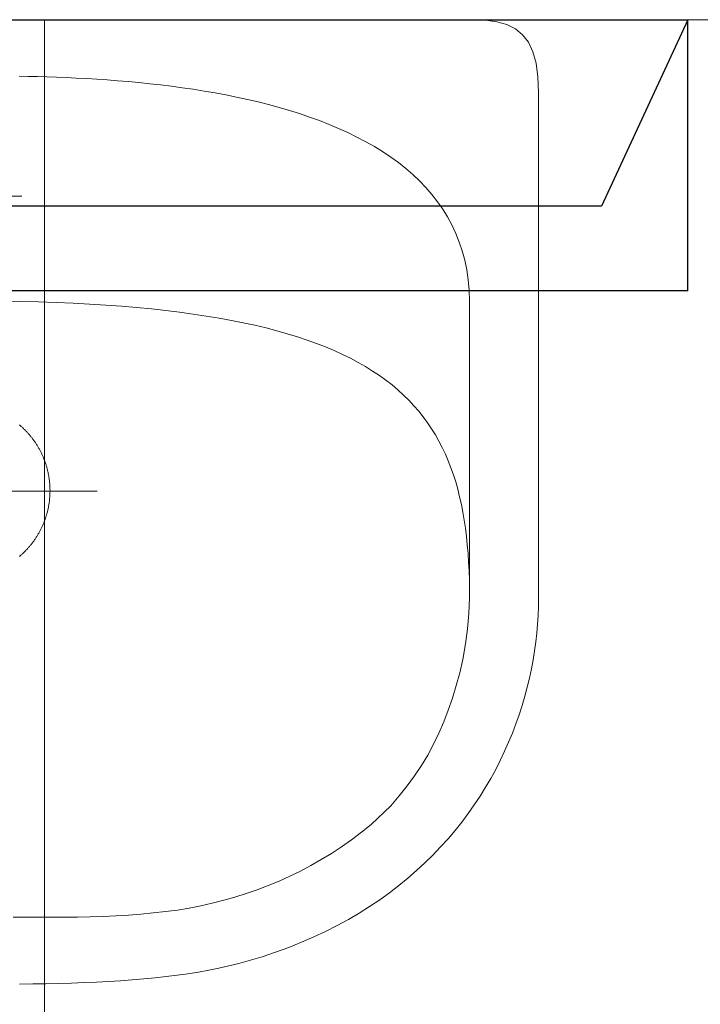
# Model space of a CAD drawing. Header units: centimetres. Extents: x 88729 to 133553, y -16225 to 14174.
# Tile 136 of 231: x 91488 to 91518, y -6668 to -6626. Entities that reach past the tile are written whole.
import ezdxf
from ezdxf.enums import TextEntityAlignment as Align

# ---------------------------------------------------------------- set-up
doc = ezdxf.new("R2010")
doc.units = ezdxf.units.CM
doc.layers.add('A-ARMATURA', color=252, linetype='Continuous', lineweight=5)
doc.layers.add('E_Istn_pozostaje', color=132, linetype='Continuous', lineweight=25)
for name, color, linetype in [('A-SCIANY', 252, 'Continuous'), ('A-SUFITY', 252, 'Continuous'), ('E_PODKLAD', 7, 'Continuous'), ('R-MET-IWE', 252, 'Continuous')]:
    doc.layers.add(name, color=color, linetype=linetype)
doc.styles.get("Standard").update_dxf_attribs({"font": 'txt.shx'})

# ---------------------------------------------------------------- blocks, each defined once
blk = doc.blocks.new('RLX_F50_18W')
at = {"ltscale": 0.1}
for p, q in [((-5.9, -31.5), (-5.9, 31.5)), ((5.9, 31.5), (5.9, -31.5)), ((-2.224, -27.739), (-2.224, 0)), ((5.9, -31.5), (-2.224, -27.739)), ((-5.9, -31.5), (5.9, -31.5))]:
    blk.add_line(p, q, dxfattribs=at)
at = {"ltscale": 0.1, "flags": 9}
blk.add_attdef('RLXLUM', (0, 0), '', height=0.1, dxfattribs=at)
blk = doc.blocks.new('A$C3A7D2EB8')
at = {"layer": 'A-ARMATURA'}
for points in [[(-2.421, -21.456), (-3.002, -21.449), (-3.573, -21.44), (-4.136, -21.428), (-4.689, -21.413), (-5.234, -21.394), (-5.77, -21.372), (-6.297, -21.345), (-6.816, -21.313), (-7.325, -21.277), (-7.827, -21.235), (-8.319, -21.188), (-8.804, -21.134), (-9.279, -21.075), (-9.747, -21.008), (-10.206, -20.934), (-10.657, -20.853), (-11.099, -20.764), (-11.534, -20.667), (-11.96, -20.561), (-12.379, -20.446), (-12.379, -20.446), (-12.982, -20.264), (-13.568, -20.068), (-14.137, -19.859), (-14.689, -19.639), (-15.225, -19.406), (-15.744, -19.162), (-16.246, -18.907), (-16.733, -18.641), (-17.203, -18.365), (-17.658, -18.08), (-18.097, -17.784), (-18.521, -17.48), (-18.929, -17.167), (-19.322, -16.846), (-19.701, -16.518), (-20.064, -16.181), (-20.413, -15.838), (-20.748, -15.488), (-21.069, -15.132), (-21.375, -14.771), (-21.668, -14.404), (-21.947, -14.032), (-22.212, -13.655), (-22.464, -13.274), (-22.703, -12.89), (-22.93, -12.502), (-23.143, -12.111), (-23.344, -11.717), (-23.532, -11.322), (-23.708, -10.925), (-23.872, -10.526), (-24.024, -10.127), (-24.165, -9.727), (-24.294, -9.327), (-24.411, -8.927), (-24.518, -8.528), (-24.613, -8.13), (-24.698, -7.734), (-24.772, -7.339), (-24.836, -6.947), (-24.889, -6.557), (-24.932, -6.171), (-24.966, -5.788), (-24.989, -5.409), (-25.003, -5.035), (-25.008, -4.665), (-25.008, -4.665), (-25.008, 17.362), (-24.981, 18.054), (-24.899, 18.645), (-24.762, 19.142), (-24.568, 19.551), (-24.315, 19.879), (-24.002, 20.133), (-23.629, 20.319), (-23.193, 20.443), (-22.695, 20.513), (-22.131, 20.535), (-0.008, 20.535)], [(-2.411, 18.076), (-2.802, 18.068), (-3.203, 18.059), (-3.613, 18.047), (-4.032, 18.032), (-4.459, 18.015), (-4.894, 17.994), (-5.335, 17.971), (-5.783, 17.944), (-6.236, 17.913), (-6.694, 17.878), (-7.156, 17.839), (-7.622, 17.795), (-8.09, 17.747), (-8.562, 17.694), (-9.034, 17.636), (-9.508, 17.572), (-9.983, 17.503), (-10.457, 17.427), (-10.93, 17.346), (-11.402, 17.258), (-11.871, 17.164), (-12.338, 17.063), (-12.802, 16.954), (-13.261, 16.838), (-13.716, 16.715), (-14.165, 16.584), (-14.608, 16.445), (-15.045, 16.297), (-15.475, 16.141), (-15.896, 15.976), (-16.31, 15.802), (-16.714, 15.619), (-17.108, 15.427), (-17.491, 15.224), (-17.864, 15.012), (-18.225, 14.789), (-18.574, 14.556), (-18.909, 14.312), (-19.231, 14.058), (-19.539, 13.792), (-19.832, 13.514), (-20.109, 13.225), (-20.37, 12.924), (-20.614, 12.611), (-20.841, 12.286), (-21.05, 11.947), (-21.24, 11.596), (-21.41, 11.232), (-21.561, 10.855), (-21.691, 10.464), (-21.799, 10.059), (-21.886, 9.64), (-21.95, 9.206), (-21.991, 8.758), (-22.008, 8.296), (-22.008, 8.296), (-22.008, -4.636), (-21.981, -5.32), (-21.924, -5.987), (-21.837, -6.649), (-21.72, -7.32), (-21.577, -7.901), (-21.424, -8.462), (-21.257, -9.005), (-21.077, -9.531), (-20.881, -10.041), (-20.668, -10.536), (-20.437, -11.017), (-20.186, -11.487), (-19.913, -11.945), (-19.617, -12.393), (-19.296, -12.832), (-18.95, -13.264), (-18.576, -13.689), (-17.721, -14.505), (-17.299, -14.846), (-16.87, -15.17), (-16.436, -15.476), (-15.997, -15.766), (-15.551, -16.039), (-15.101, -16.295), (-14.644, -16.536), (-14.183, -16.762), (-13.716, -16.972), (-13.244, -17.168), (-12.767, -17.348), (-12.285, -17.515), (-11.799, -17.668), (-11.307, -17.807), (-10.811, -17.932), (-10.311, -18.045), (-9.806, -18.145), (-9.297, -18.233), (-8.776, -18.303), (-8.246, -18.362), (-7.708, -18.412), (-7.163, -18.452), (-6.612, -18.484), (-6.058, -18.508), (-5.5, -18.526), (-4.94, -18.539), (-4.379, -18.546), (-3.819, -18.55), (-3.26, -18.55), (-2.704, -18.548), (-2.152, -18.545)], [(-2.53, 12.856), (2.53, 12.856)], [(-1.672, 8.284), (-2.472, 8.269), (-3.252, 8.249), (-4.012, 8.223), (-4.752, 8.19), (-5.472, 8.152), (-6.173, 8.108), (-6.854, 8.058), (-7.517, 8.002), (-8.16, 7.941), (-8.785, 7.873), (-9.392, 7.799), (-9.981, 7.719), (-10.552, 7.633), (-11.106, 7.541), (-11.642, 7.443), (-12.162, 7.339), (-12.665, 7.229), (-13.151, 7.113), (-13.621, 6.991), (-14.075, 6.862), (-14.513, 6.728), (-14.935, 6.587), (-15.343, 6.44), (-15.735, 6.287), (-16.113, 6.128), (-16.476, 5.962), (-16.825, 5.79), (-17.16, 5.613), (-17.481, 5.428), (-17.789, 5.238), (-18.084, 5.041), (-18.365, 4.838), (-18.634, 4.629), (-18.89, 4.413), (-19.134, 4.191), (-19.366, 3.962), (-19.586, 3.727), (-19.795, 3.486), (-19.992, 3.239), (-20.179, 2.985), (-20.355, 2.724), (-20.52, 2.457), (-20.675, 2.184), (-20.82, 1.904), (-20.955, 1.617), (-21.081, 1.325), (-21.197, 1.025), (-21.305, 0.719), (-21.404, 0.407), (-21.494, 0.088), (-21.576, -0.238), (-21.65, -0.57), (-21.716, -0.909), (-21.775, -1.255), (-21.826, -1.607), (-21.871, -1.966), (-21.909, -2.331), (-21.94, -2.703), (-21.965, -3.082), (-21.984, -3.468), (-21.997, -3.86), (-22.005, -4.259), (-22.008, -4.665)], [(-2.42, 2.892), (-2.445, 2.87), (-2.471, 2.848), (-2.496, 2.826), (-2.521, 2.804), (-2.545, 2.781), (-2.57, 2.758), (-2.594, 2.735), (-2.618, 2.712), (-2.642, 2.688), (-2.666, 2.664), (-2.69, 2.64), (-2.713, 2.616), (-2.736, 2.592), (-2.759, 2.567), (-2.781, 2.542), (-2.804, 2.517), (-2.826, 2.492), (-2.848, 2.467), (-2.87, 2.441), (-2.891, 2.415), (-2.912, 2.389), (-2.933, 2.363), (-2.954, 2.337), (-2.975, 2.31), (-2.995, 2.284), (-3.015, 2.257), (-3.035, 2.23), (-3.055, 2.202), (-3.074, 2.175), (-3.093, 2.147), (-3.112, 2.12), (-3.13, 2.092), (-3.149, 2.064), (-3.167, 2.035), (-3.185, 2.007), (-3.202, 1.978), (-3.22, 1.95), (-3.237, 1.921), (-3.254, 1.892), (-3.27, 1.863), (-3.286, 1.833), (-3.302, 1.804), (-3.318, 1.774), (-3.334, 1.744), (-3.349, 1.714), (-3.364, 1.684), (-3.379, 1.654), (-3.393, 1.624), (-3.407, 1.593), (-3.421, 1.563), (-3.435, 1.532), (-3.448, 1.501), (-3.461, 1.47), (-3.474, 1.439), (-3.486, 1.408), (-3.499, 1.377), (-3.511, 1.346), (-3.522, 1.314), (-3.534, 1.283), (-3.545, 1.251), (-3.555, 1.219), (-3.566, 1.187), (-3.576, 1.155), (-3.586, 1.123), (-3.596, 1.091), (-3.605, 1.059), (-3.614, 1.027), (-3.623, 0.994), (-3.632, 0.962), (-3.64, 0.929), (-3.648, 0.897), (-3.655, 0.864), (-3.663, 0.831), (-3.67, 0.798), (-3.677, 0.766), (-3.683, 0.733), (-3.689, 0.7), (-3.695, 0.667), (-3.701, 0.633), (-3.706, 0.6), (-3.711, 0.567), (-3.716, 0.534), (-3.72, 0.501), (-3.724, 0.467), (-3.728, 0.434), (-3.731, 0.401), (-3.735, 0.367), (-3.737, 0.334), (-3.74, 0.3), (-3.742, 0.267), (-3.744, 0.233), (-3.746, 0.2), (-3.747, 0.166), (-3.748, 0.133), (-3.749, 0.099), (-3.75, 0.066), (-3.75, 0.032), (-3.75, -0.002), (-3.749, -0.035), (-3.749, -0.069), (-3.748, -0.102), (-3.746, -0.136), (-3.745, -0.169), (-3.743, -0.203), (-3.741, -0.236), (-3.738, -0.27), (-3.735, -0.303), (-3.732, -0.337), (-3.729, -0.37), (-3.725, -0.403), (-3.721, -0.437), (-3.717, -0.47), (-3.712, -0.503), (-3.707, -0.536), (-3.702, -0.57), (-3.697, -0.603), (-3.691, -0.636), (-3.685, -0.669), (-3.678, -0.702), (-3.672, -0.735), (-3.665, -0.767), (-3.658, -0.8), (-3.65, -0.833), (-3.642, -0.866), (-3.634, -0.898), (-3.626, -0.931), (-3.617, -0.963), (-3.608, -0.995), (-3.599, -1.028), (-3.589, -1.06), (-3.579, -1.092), (-3.569, -1.124), (-3.559, -1.156), (-3.548, -1.188), (-3.537, -1.219), (-3.525, -1.251), (-3.514, -1.282), (-3.502, -1.314), (-3.49, -1.345), (-3.477, -1.376), (-3.465, -1.407), (-3.452, -1.438), (-3.439, -1.469), (-3.425, -1.5), (-3.411, -1.53), (-3.397, -1.561), (-3.383, -1.591), (-3.368, -1.621), (-3.353, -1.652), (-3.338, -1.681), (-3.323, -1.711), (-3.307, -1.741), (-3.291, -1.77), (-3.275, -1.8), (-3.258, -1.829), (-3.242, -1.858), (-3.225, -1.887), (-3.207, -1.916), (-3.19, -1.945), (-3.172, -1.973), (-3.154, -2.001), (-3.136, -2.029), (-3.117, -2.057), (-3.098, -2.085), (-3.079, -2.113), (-3.06, -2.14), (-3.041, -2.168), (-3.021, -2.195), (-3.001, -2.222), (-2.981, -2.248), (-2.96, -2.275), (-2.939, -2.301), (-2.918, -2.328), (-2.897, -2.354), (-2.876, -2.38), (-2.854, -2.405), (-2.832, -2.431), (-2.81, -2.456), (-2.788, -2.481), (-2.765, -2.506), (-2.742, -2.53), (-2.719, -2.555), (-2.696, -2.579), (-2.673, -2.603), (-2.649, -2.627), (-2.625, -2.651), (-2.601, -2.674), (-2.577, -2.697), (-2.552, -2.72), (-2.528, -2.743), (-2.503, -2.765), (-2.478, -2.788), (-2.452, -2.81), (-2.427, -2.832)], [(4.88, 0), (-5.799, 0)]]:
    blk.add_lwpolyline(points, dxfattribs=at)
blk = doc.blocks.new('A$Ce817dbbb')
at = {"layer": 'A-SCIANY', "color": 252, "lineweight": 9, "ltscale": 3}
blk.add_line((242.104, -17091.017), (39.104, -17091.017), dxfattribs=at)
at = {"layer": 'A-SUFITY', "lineweight": 0, "ltscale": 0.1}
blk.add_line((87.604, -17314.017), (87.604, -17091.017), dxfattribs=at)
at = {"layer": 'A-ARMATURA', "color": 252, "lineweight": 9, "xscale": -1}
blk.add_blockref('A$C3A7D2EB8', (84.096, -17111.552), dxfattribs=at)
at = {"layer": 'R-MET-IWE', "color": 252, "lineweight": 9, "width": 0.75}
for tag, rotation, p in [('0-', 90, (-1139.045, -4143.611)), ('0-', 90, (-1113.045, -4143.611)), ('0-', 90, (-1087.045, -4143.611)), ('2-', 90, (-796.045, -4143.611)), ('2-', 90, (-505.045, -4143.611)), ('0-', 90, (-480.045, -4143.611)), ('0-', 90, (-456.045, -4143.611)), ('2-', 90, (-166.045, -4143.611)), ('2-', 90, (-625.663, -4833.611)), ('2-', 90, (-599.663, -4833.611)), ('2-', 90, (-573.663, -4833.611)), ('0-', 180, (-2169.638, -4848.468)), ('0-', 180, (-2169.638, -4873.468)), ('0-', 180, (-2169.638, -4899.468)), ('-2', 90, (-1661.47, -4961.645)), ('-2', 90, (-1636.47, -4961.645)), ('0-', 270, (-1489.782, -4968.061)), ('0-', 270, (-1464.782, -4968.061)), ('0-', 270, (-1439.782, -4968.061)), ('0-', 270, (-1364.782, -4968.061)), ('0-', 270, (-1339.782, -4968.061)), ('0-', 270, (-1314.782, -4968.061)), ('0-', 270, (328.218, -4968.061)), ('0-', 270, (354.218, -4968.061)), ('0-', 270, (1256.218, -4968.061)), ('0-', 270, (1282.218, -4968.061)), ('0-', 90, (-513.045, -5496.611)), ('0-', 90, (-487.045, -5496.611)), ('K.S.-', 90, (-487.045, -5766.111)), ('0-', 90, (-513.045, -5766.111)), ('1-', 90, (-539.045, -6114.611)), ('0-', 90, (-513.045, -6114.611)), ('0-', 90, (-487.045, -6114.611)), ('0-', 90, (301.955, -6545.611)), ('0-', 90, (327.955, -6545.611)), ('0-', 90, (353.955, -6545.611)), ('0-', 90, (416.113, -6545.611)), ('0-', 90, (1255.955, -6545.611)), ('0-', 90, (1281.955, -6545.611)), ('1-', 90, (2382.955, -6845.611)), ('1-', 90, (2408.955, -6845.611)), ('1-', 90, (2434.955, -6845.611)), ('1-', 90, (2827.955, -6845.611)), ('1-', 90, (2853.955, -6845.611)), ('1-', 90, (2879.955, -6845.611)), ('<-2', 90, (-910.64, -10482.409)), ('2->', 90, (-718.146, -10854.38)), ('2->', 90, (-692.146, -10854.38)), ('2->', 90, (-744.146, -10870.803)), ('-0', 90, (-186.093, -12450.121)), ('1-', 90, (2264.472, -12866.38)), ('1-', 90, (2290.472, -12866.38)), ('1-', 90, (2316.472, -12866.38)), ('1-', 90, (2709.472, -12866.38)), ('1-', 90, (2735.472, -12866.38)), ('1-', 90, (2761.472, -12866.38)), ('<-KL', 90, (-700.012, -16780.913)), ('-0', 90, (-179.939, -18957.533)), ('0->', 90, (-1257.528, -23179.046)), ('0->', 90, (-1231.528, -23179.046)), ('0->', 90, (-1205.528, -23179.046)), ('0->', 90, (-600.528, -23179.046)), ('0->', 90, (-574.528, -23179.046)), ('0->', 90, (-1692.528, -24074.046)), ('0->', 90, (-1666.528, -24074.046)), ('0->', 90, (-1640.528, -24074.046)), ('0->', 90, (-1486.528, -24074.046)), ('0->', 90, (-1460.528, -24074.046)), ('0->', 90, (-1434.528, -24074.046)), ('<-0', 90, (-499.818, -24383.565)), ('<-0', 90, (-298.109, -24383.565)), ('<-0', 180, (-587.122, -25088.859)), ('<-0', 270, (-496.631, -25202.677)), ('<-0', 180, (-1353.253, -25419.359)), ('<-0', 180, (-1187.253, -25444.101)), ('<-0', 90, (-179.614, -25454.222)), ('<-0', 90, (-69.593, -26375.359)), ('<-0', 90, (-43.593, -26375.359))]:
    blk.add_attdef(tag, text='', height=17, rotation=rotation, dxfattribs=at).set_placement(p, align=Align.MIDDLE)
for tag, p in [('2-', (1424.812, -4179.204)), ('2-', (1424.812, -4205.204)), ('K.S.-', (-76.891, -4264.204)), ('KL-', (-613.132, -4292.185)), ('1-', (-613.132, -4312.185)), ('1-', (-613.132, -4332.185)), ('K.S.-', (1414.126, -4333.662)), ('0-', (-70.188, -4341.204)), ('0-', (469.812, -4341.204)), ('1-', (-613.132, -4352.185)), ('0-', (1424.812, -4361.204)), ('0-', (-70.188, -4367.204)), ('1-', (469.812, -4367.204)), ('0-', (1099.812, -4368.204)), ('2-', (1424.812, -4387.204)), ('1-', (-70.188, -4393.204)), ('1-', (469.812, -4393.204)), ('1-', (1099.812, -4394.204)), ('2-', (1424.812, -4413.204)), ('2-', (-70.188, -4419.204)), ('2-', (1099.812, -4420.204)), ('2-', (469.812, -4444.204)), ('K.S.-', (-76.891, -4445.204)), ('2-', (1099.812, -4446.204)), ('2-', (469.812, -4470.204)), ('2-', (-825.188, -4496.204)), ('2-', (-825.188, -4522.204)), ('2-', (-70.188, -4574.204)), ('2-', (-70.188, -4600.204)), ('K.S.-', (1089.126, -4600.662)), ('2-', (1099.812, -4653.204)), ('2-', (-70.188, -4669.204)), ('2-', (1099.812, -4679.204)), ('-1', (1806.777, -4690.779)), ('1-', (-70.188, -4695.204)), ('2-', (1099.812, -4705.204)), ('-1', (1806.777, -4716.295)), ('K.S.-', (-73.204, -4721.204)), ('-1', (1806.777, -4743.07)), ('FR-', (-70.188, -4747.204)), ('0-', (-1066.188, -6382.704)), ('0-', (-1066.188, -6408.704)), ('2-', (1729.812, -6586.204)), ('2-', (1729.812, -6612.204)), ('2-', (1729.812, -6638.204)), ('2-', (1729.812, -6664.204)), ('K.S.-', (469.812, -6788.204)), ('1-', (-962.188, -6915.204)), ('2-', (1729.812, -6923.204)), ('1-', (-460.188, -6923.204)), ('1-', (469.812, -6923.204)), ('1-', (-460.188, -6949.204)), ('1-', (469.812, -6949.204)), ('2-', (1729.812, -6949.204)), ('K.S.-', (2901.812, -6960.204)), ('2-', (1729.812, -6975.204)), ('2-', (1729.812, -7001.204)), ('2-', (-460.188, -7026.204)), ('0-', (469.812, -7026.204)), ('2-', (-460.188, -7052.204)), ('0-', (469.812, -7052.204)), ('2-', (-460.188, -7078.204)), ('2-', (469.812, -7078.204)), ('1-', (2901.812, -7088.204)), ('2-', (469.812, -7104.204)), ('1-', (2901.812, -7114.204)), ('0-', (1729.812, -7131.204)), ('2-', (-460.188, -7141.204)), ('0-', (1729.812, -7157.204)), ('2-', (-460.188, -7167.204)), ('2-', (469.812, -7181.204)), ('2-', (1729.812, -7183.204)), ('0-', (-460.188, -7193.204)), ('2-', (469.812, -7207.204)), ('2-', (1729.812, -7209.204)), ('K.S.-', (-470.874, -7217.662)), ('2-', (469.812, -7233.204)), ('2-', (1729.812, -7235.204)), ('1-', (-460.188, -7245.204)), ('2-', (469.812, -7259.204)), ('2-', (1729.812, -7261.204)), ('2-', (1729.812, -7287.204)), ('2-', (-460.188, -7297.204)), ('2->', (-943.671, -10542.973)), ('-1', (1688.294, -10711.548)), ('-1', (1688.294, -10737.548)), ('-1', (1688.294, -10763.548)), ('<-2', (1685.551, -12605.392)), ('2->', (1611.329, -12636.472)), ('2->', (1611.329, -12658.973)), ('2->', (1590.766, -12684.973)), ('K.S.-', (2783.329, -12980.973)), ('2->', (-578.671, -13046.973)), ('2->', (-578.671, -13072.973)), ('<-2', (-476.881, -13105.942)), ('1-', (2783.329, -13108.973)), ('1-', (2783.329, -13134.973)), ('<-1', (-610.787, -16857.829)), ('<-1', (-610.787, -16877.829)), ('<-1', (1688.294, -17218.96)), ('<-1', (1688.294, -17244.96)), ('<-1', (1688.294, -17270.96)), ('<-1', (-478.914, -18553.429)), ('<-0', (-2287.983, -23879.575)), ('<-0', (-2287.983, -23905.575)), ('<-0', (-2287.983, -23931.575)), ('<-0', (-343.077, -24738.183)), ('<-0', (-478.914, -25059.683))]:
    blk.add_attdef(tag, text='', height=17, dxfattribs=at).set_placement(p, align=Align.MIDDLE)

msp = doc.modelspace()

# ---------------------------------------------------------------- block references
at = {"layer": 'E_Istn_pozostaje', "rotation": 90}
msp.add_blockref('RLX_F50_18W', (91485.978, -6631.526), dxfattribs=at)
at = {"layer": 'E_PODKLAD'}
msp.add_blockref('A$Ce817dbbb', (91401.874, 10465.391), dxfattribs=at)

doc.saveas('drawing.dxf')
